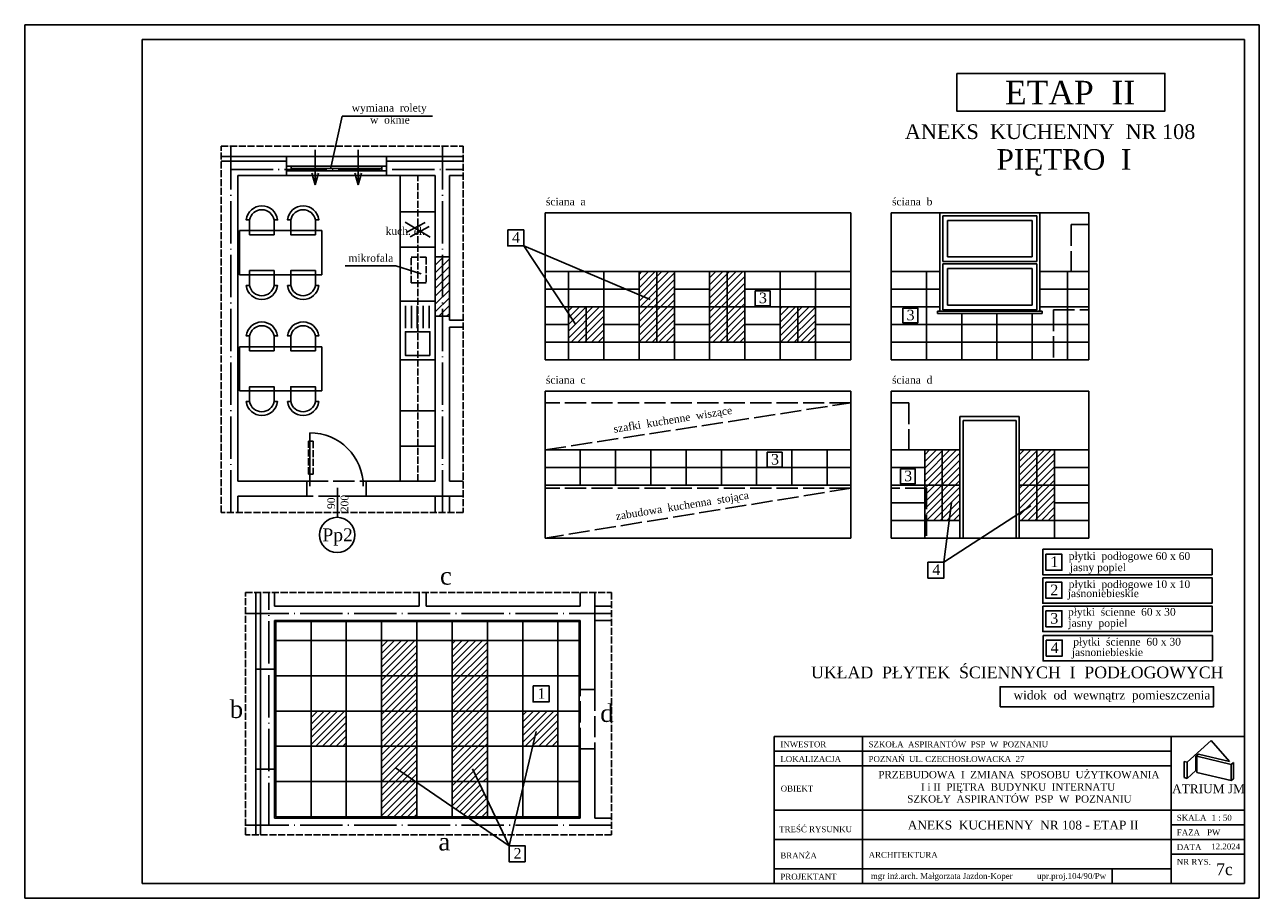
# Model space of a CAD drawing. Extents: x -4334 to 79223, y -1882 to 29514.
# Tile 21 of 60: x 44206 to 46306, y 9462 to 10947. Entities that reach past the tile are written whole.
import ezdxf

# ---------------------------------------------------------------- set-up
doc = ezdxf.new("R2010")
doc.units = 0
doc.header["$MEASUREMENT"] = 0
doc.linetypes.add('ACAD_ISO02W100', pattern=[15, 12, -3])
doc.linetypes.add('ACAD_ISO04W100', pattern=[30.5, 24, -3, 0.5, -3])
doc.layers.get('0').update_dxf_attribs({"color": 251, "linetype": 'CONTINUOUS'})
for name, color, linetype in [('CIENKIE', 251, 'CONTINUOUS'), ('NAPIS', 251, 'CONTINUOUS'), ('OSIE', 251, 'ACAD_ISO04W100'), ('PRZERYW', 251, 'ACAD_ISO02W100'), ('SCIANY', 251, 'CONTINUOUS'), ('urzadzenia', 251, 'CONTINUOUS'), ('URZĄDZENIA', 251, 'CONTINUOUS')]:
    doc.layers.add(name, color=color, linetype=linetype)
doc.styles.add('NEWROMAN', font='TIMES.TTF')
pattern_1 = [(45, (-3712.16, 1959.807), (-5.7452426, 5.7452426), [])]

# ---------------------------------------------------------------- blocks, each defined once
blk = doc.blocks.new('A$C5B1704E3')
at = {"layer": 'CIENKIE', "ltscale": 3}
h = blk.add_hatch(color=256, dxfattribs=at)
h.paths.add_polyline_path([(5.6, 20.3), (0, 20.3), (1, 16.6), (5.6, 16.6)])
h.paths.add_polyline_path([(11.3, 20.3), (5.6, 20.3), (5.6, 16.6), (10.2, 16.6)])
h.paths.add_polyline_path([(10.2, 16.6), (5.6, 16.6), (5.6, 12.1), (9, 12.1)])
h.paths.add_polyline_path([(5.6, 16.6), (1, 16.6), (2.3, 12.1), (5.6, 12.1)])
h.paths.add_polyline_path([(5.6, 12.1), (2.3, 12.1), (5.6, 0)])
h.paths.add_polyline_path([(9, 12.1), (5.6, 12.1), (5.6, 0)])
h.paths.add_polyline_path([(79.1, 20.3), (73.4, 20.3), (74.5, 16.6), (79.1, 16.6)])
h.paths.add_polyline_path([(84.7, 20.3), (79.1, 20.3), (79.1, 16.6), (83.7, 16.6)])
h.paths.add_polyline_path([(83.7, 16.6), (79.1, 16.6), (79.1, 9.1), (81.6, 9.1)])
h.paths.add_polyline_path([(79.1, 16.6), (74.5, 16.6), (76.5, 9.1), (79.1, 9.1)])
h.paths.add_polyline_path([(79.1, 9.1), (76.5, 9.1), (79.1, 0)])
h.paths.add_polyline_path([(81.6, 9.1), (79.1, 9.1), (79.1, 0)])
for p, q in [((5.6, 59.7), (5.6, 0)), ((79.1, 59.7), (79.1, 0)), ((5.6, 0), (0, 20.3)), ((5.6, 0), (11.3, 20.3)), ((79.1, 0), (73.4, 20.3)), ((79.1, 0), (84.7, 20.3))]:
    blk.add_line(p, q, dxfattribs=at)
blk = doc.blocks.new('R060')
for p, q in [((0.08, 0.506), (0.459, 0.506)), ((0.08, 0.406), (0.459, 0.406)), ((0.08, 0.306), (0.459, 0.306)), ((0.08, 0.206), (0.459, 0.206)), ((0.08, 0.106), (0.459, 0.106))]:
    blk.add_line(p, q)
for points in [[(0, 0), (1, 0), (1, 0.6), (0, 0.6)], [(0.924, 0.093), (0.924, 0.507), (0.522, 0.507), (0.522, 0.093)]]:
    blk.add_lwpolyline(points, close=True)
blk = doc.blocks.new('A$C258907B0')
at = {"layer": 'URZĄDZENIA', "ltscale": 3, "xscale": -100, "yscale": 100, "zscale": 100, "rotation": 270}
blk.add_blockref('R060', (0, 0), dxfattribs=at)
blk = doc.blocks.new('R067')
for p, q in [((0.15, 0.71), (0.85, 0.29)), ((0.175, 0.415), (0.717, 0.704)), ((0.825, 0.585), (0.283, 0.296))]:
    blk.add_line(p, q)
blk.add_lwpolyline([(0, 0), (1, 0), (1, 1), (0, 1)], close=True)
blk = doc.blocks.new('A$C6B102339')
at = {"layer": 'urzadzenia', "ltscale": 3, "xscale": 60, "yscale": 60, "zscale": 60}
blk.add_blockref('R067', (0, 0), dxfattribs=at)

msp = doc.modelspace()

# ---------------------------------------------------------------- hatches: boundary and pattern name
at = {"layer": 'urzadzenia', "ltscale": 3}
h = msp.add_hatch(dxfattribs=at)
h.set_pattern_fill('ANSI31', color=256, scale=75, style=0)
h.set_pattern_definition([(45, (27169.799, 4709.122), (-6.629126, 6.629126), [])])
h.paths.add_polyline_path([(44928.81, 10552.17), (44916.81, 10552.17), (44916.81, 10451.17), (44928.81, 10451.17)])
h.paths.add_polyline_path([(44916.81, 10552.17), (44904.81, 10552.17), (44904.81, 10451.17), (44916.81, 10451.17)])
h = msp.add_hatch(dxfattribs=at)
h.set_pattern_fill('ANSI31', color=256, scale=65, style=0)
h.set_pattern_definition(pattern_1)
h.paths.add_polyline_path([(45371.41, 10527.21), (45371.41, 10467.21), (45401.41, 10467.21), (45401.41, 10527.21)])
h.paths.add_polyline_path([(45401.41, 10527.21), (45401.41, 10467.21), (45431.41, 10467.21), (45431.41, 10527.21)])
h.paths.add_polyline_path([(45401.41, 10467.21), (45401.41, 10407.21), (45431.41, 10407.21), (45431.41, 10467.21)])
h.paths.add_polyline_path([(45371.41, 10467.21), (45371.41, 10407.21), (45401.41, 10407.21), (45401.41, 10467.21)])
h.paths.add_polyline_path([(45281.41, 10467.21), (45281.41, 10407.21), (45311.41, 10407.21), (45311.41, 10467.21)])
h.paths.add_polyline_path([(45251.41, 10467.21), (45251.41, 10407.21), (45281.41, 10407.21), (45281.41, 10467.21)])
h.paths.add_polyline_path([(45251.41, 10527.21), (45251.41, 10467.21), (45281.41, 10467.21), (45281.41, 10527.21)])
h.paths.add_polyline_path([(45281.41, 10527.21), (45281.41, 10467.21), (45311.41, 10467.21), (45311.41, 10527.21)])
h = msp.add_hatch(dxfattribs=at)
h.set_pattern_fill('ANSI31', color=256, scale=65, style=0)
h.set_pattern_definition(pattern_1)
h.paths.add_polyline_path([(45491.41, 10467.21), (45491.41, 10407.21), (45521.41, 10407.21), (45521.41, 10467.21)])
h.paths.add_polyline_path([(45521.41, 10467.21), (45521.41, 10407.21), (45551.41, 10407.21), (45551.41, 10467.21)])
h.paths.add_polyline_path([(45161.41, 10467.21), (45161.41, 10407.21), (45191.41, 10407.21), (45191.41, 10467.21)])
h.paths.add_polyline_path([(45131.41, 10467.21), (45131.41, 10407.21), (45161.41, 10407.21), (45161.41, 10467.21)])
h = msp.add_hatch(dxfattribs=at)
h.set_pattern_fill('ANSI31', color=256, scale=65, style=0)
h.set_pattern_definition(pattern_1)
h.paths.add_polyline_path([(45767.19, 10224.12), (45767.19, 10164.12), (45797.19, 10164.12), (45797.19, 10224.12)])
h.paths.add_polyline_path([(45797.19, 10104.12), (45797.19, 10164.12), (45767.19, 10164.12), (45767.19, 10104.12)])
h.paths.add_polyline_path([(45740.19, 10104.12), (45767.19, 10104.12), (45767.19, 10164.12), (45737.19, 10164.12), (45737.19, 10159.12), (45740.19, 10159.12)])
h.paths.add_polyline_path([(45737.19, 10224.12), (45737.19, 10164.12), (45767.19, 10164.12), (45767.19, 10224.12)])
h.paths.add_polyline_path([(45898.19, 10164.12), (45928.19, 10164.12), (45928.19, 10224.12), (45898.19, 10224.12)])
h.paths.add_polyline_path([(45958.19, 10164.12), (45958.19, 10224.12), (45928.19, 10224.12), (45928.19, 10164.12)])
h.paths.add_polyline_path([(45928.19, 10164.12), (45928.19, 10104.12), (45958.19, 10104.12), (45958.19, 10164.12)])
h.paths.add_polyline_path([(45898.19, 10104.12), (45928.19, 10104.12), (45928.19, 10164.12), (45898.19, 10164.12)])
h = msp.add_hatch(dxfattribs=at)
h.set_pattern_fill('ANSI31', color=256, scale=65, style=0)
h.set_pattern_definition(pattern_1)
h.paths.add_polyline_path([(44873.42, 9659.05), (44871.65, 9660.27), (44813.42, 9660.27), (44813.42, 9600.27), (44873.42, 9600.27)])
h.paths.add_polyline_path([(44873.42, 9720.27), (44813.42, 9720.27), (44813.42, 9660.27), (44873.42, 9660.27)])
h.paths.add_polyline_path([(44873.42, 9720.27), (44873.42, 9780.27), (44813.42, 9780.27), (44813.42, 9720.27)])
h.paths.add_polyline_path([(44813.42, 9780.27), (44873.42, 9780.27), (44873.42, 9840.27), (44813.42, 9840.27)])
h.paths.add_polyline_path([(44873.42, 9840.27), (44873.42, 9900.27), (44813.42, 9900.27), (44813.42, 9840.27)])
h.paths.add_polyline_path([(44993.42, 9840.27), (44993.42, 9900.27), (44933.42, 9900.27), (44933.42, 9840.27)])
h.paths.add_polyline_path([(44933.42, 9840.27), (44933.42, 9780.27), (44993.42, 9780.27), (44993.42, 9840.27)])
h.paths.add_polyline_path([(44933.42, 9780.27), (44933.42, 9720.27), (44993.42, 9720.27), (44993.42, 9780.27)])
h.paths.add_polyline_path([(44933.42, 9660.27), (44993.42, 9660.27), (44993.42, 9720.27), (44933.42, 9720.27)])
h.paths.add_polyline_path([(44933.42, 9660.27), (44933.42, 9617.83), (44958.97, 9600.27), (44993.42, 9600.27), (44993.42, 9628.81), (44978.43, 9660.27)])
h.paths.add_polyline_path([(45053.42, 9720.27), (45113.42, 9720.27), (45113.42, 9780.27), (45053.42, 9780.27)])
h.paths.add_polyline_path([(44753.42, 9780.27), (44693.42, 9780.27), (44693.42, 9720.27), (44753.42, 9720.27)])

# ---------------------------------------------------------------- linework, layer by layer
at = {"layer": 'CIENKIE', "ltscale": 3}
for p, q in [((46306.38, 10946.9), (44206.38, 10946.9)), ((44206.38, 10946.9), (44206.38, 9461.9)), ((46306.38, 10946.9), (46306.38, 9461.9)), ((46281.38, 10921.9), (44406.38, 10921.9)), ((44406.38, 10921.9), (44406.38, 9486.9)), ((46281.38, 10921.9), (46281.38, 9486.9)), ((44746.44, 10791.3), (44726.41, 10701.23)), ((44899.97, 10791.3), (44746.44, 10791.3)), ((44540.53, 10714.7), (44651.81, 10714.7)), ((44651.81, 10722.7), (44821.81, 10722.7)), ((44821.81, 10714.7), (44952.4, 10714.7)), ((44651.81, 10706.57), (44821.81, 10706.57)), ((44651.81, 10698.57), (44821.81, 10698.57)), ((44821.81, 10690.7), (44651.81, 10690.7)), ((44659.81, 10706.57), (44659.81, 10698.57)), ((44659.81, 10702.57), (44813.81, 10702.57)), ((44813.81, 10706.57), (44813.81, 10698.57)), ((45763.19, 10627.21), (45763.19, 10460.21)), ((45933.19, 10627.21), (45933.19, 10460.21)), ((45055.13, 10570.98), (45270.44, 10480.04)), ((45143.49, 10437.74), (45055.13, 10570.98)), ((44751.73, 10536.91), (44837.91, 10536.91)), ((44837.91, 10536.91), (44880.61, 10523.47)), ((45759.19, 10460.21), (45759.19, 10456.21)), ((45759.19, 10460.21), (45937.19, 10460.21)), ((45937.19, 10460.21), (45937.19, 10456.21)), ((45759.19, 10456.21), (45937.19, 10456.21)), ((45797.19, 10281.12), (45898.19, 10281.12)), ((45797.19, 10281.12), (45797.19, 10074.12)), ((45802.69, 10274.12), (45802.69, 10074.12)), ((45802.69, 10274.12), (45892.69, 10274.12)), ((45892.69, 10274.12), (45892.69, 10074.12)), ((45898.19, 10281.12), (45898.19, 10074.12)), ((44691.31, 10162.3), (44691.31, 10253.3)), ((44738.3, 10108.55), (44738.3, 10159.81)), ((45769.92, 10033.47), (45782.8, 10134.8)), ((45769.92, 10033.47), (45917.75, 10129.08)), ((44607.42, 9570), (44607.42, 9981.86)), ((44631.42, 9934.27), (44631.42, 9598.27)), ((45151.42, 9816.77), (45151.42, 9934.27)), ((44599.42, 9681.27), (44599.42, 9851.27)), ((45030.41, 9551.19), (45076.31, 9745.38)), ((45151.42, 9598.27), (45151.42, 9715.77)), ((45030.41, 9551.19), (44837.32, 9683.86)), ((45030.41, 9551.19), (44968, 9682.17)), ((46183.67, 9693.3), (46183.67, 9665.8)), ((46258.67, 9689.4), (46258.67, 9661.9)), ((46258.67, 9661.9), (46262.39, 9665.24)), ((45151.42, 9598.27), (44631.42, 9598.27)), ((46281.38, 9486.9), (44406.38, 9486.9)), ((46306.38, 9461.9), (44206.38, 9461.9))]:
    msp.add_line(p, q, dxfattribs=at)
at = {"layer": 'CIENKIE'}
for p, q in [((45151.42, 9934.27), (44631.42, 9934.27)), ((45481.38, 9736.9), (45481.38, 9486.9)), ((45481.38, 9736.9), (46281.38, 9736.9)), ((45631.38, 9736.9), (45631.38, 9486.9)), ((46156.38, 9736.9), (46156.38, 9486.9)), ((46183.67, 9693.3), (46224.55, 9730.11)), ((46224.55, 9730.11), (46255.8, 9694.33)), ((45481.38, 9711.9), (46156.38, 9711.9)), ((46198.54, 9703.32), (46202.7, 9707.07)), ((46198.54, 9679.19), (46198.54, 9703.32)), ((46258.67, 9689.4), (46200.33, 9703.4)), ((46200.33, 9675.9), (46200.33, 9703.4)), ((46255.8, 9694.33), (46202.7, 9707.07)), ((45481.38, 9686.9), (46156.38, 9686.9)), ((46183.67, 9693.3), (46178.81, 9694.47)), ((46178.81, 9666.97), (46178.81, 9694.47)), ((46258.67, 9689.4), (46262.39, 9692.74)), ((46262.39, 9665.24), (46262.39, 9692.74)), ((46183.67, 9665.8), (46178.81, 9666.97)), ((46183.67, 9665.8), (46198.54, 9679.19)), ((46258.67, 9661.9), (46200.33, 9675.9)), ((45481.38, 9611.9), (46281.38, 9611.9)), ((46156.38, 9586.9), (46281.38, 9586.9)), ((45481.38, 9561.9), (46281.38, 9561.9)), ((46156.38, 9536.9), (46281.38, 9536.9)), ((45481.38, 9511.9), (46156.38, 9511.9)), ((46056.38, 9511.9), (46056.38, 9486.9))]:
    msp.add_line(p, q, dxfattribs=at)
msp.add_lwpolyline([(45791.79, 10863.96), (46145.96, 10863.96), (46145.96, 10800.06), (45791.79, 10800.06)], close=True, dxfattribs=at)
at = {"layer": 'CIENKIE', "ltscale": 3}
msp.add_circle((44737.87, 10079.5), 30, dxfattribs=at)
msp.add_arc((44691.31, 10162.3), 91, 0, 90, dxfattribs=at)
at = {"layer": 'OSIE', "ltscale": 3}
for p, q in [((44556.81, 10117.5), (44556.81, 10743.23)), ((44916.81, 10117.5), (44916.81, 10743.23)), ((44556.81, 10700.7), (44952.4, 10700.7)), ((44621.42, 9586.27), (44621.42, 9981.86)), ((45204.63, 9946.27), (44578.89, 9946.27)), ((45204.63, 9586.27), (44578.89, 9586.27))]:
    msp.add_line(p, q, dxfattribs=at)
at = {"layer": 'PRZERYW'}
msp.add_line((44874.81, 10170.7), (44874.81, 10690.7), dxfattribs=at)
at = {"layer": 'PRZERYW', "ltscale": 3}
for p, q in [((46016.19, 10607.21), (45986.19, 10607.21)), ((45986.19, 10607.21), (45986.19, 10527.21)), ((44904.81, 10552.17), (44928.81, 10552.17)), ((45956.19, 10462.21), (45956.19, 10377.21)), ((45956.19, 10462.21), (46016.19, 10462.21)), ((44904.81, 10451.17), (44928.81, 10451.17)), ((45091.41, 10224.12), (45611.41, 10304.12)), ((45611.41, 10304.12), (45091.41, 10304.12)), ((45680.19, 10304.12), (45710.19, 10304.12)), ((45710.19, 10304.12), (45710.19, 10224.12)), ((44686.31, 10170.7), (44787.31, 10170.7)), ((44787.31, 10145.7), (44686.31, 10145.7)), ((44904.81, 10145.7), (44904.81, 10117.5)), ((44928.81, 10145.7), (44928.81, 10117.5)), ((45611.41, 10159.12), (45091.41, 10074.12)), ((45611.41, 10159.12), (45091.41, 10159.12)), ((45740.19, 10159.12), (45680.19, 10159.12)), ((45740.19, 10159.12), (45740.19, 10074.12)), ((45176.42, 9958.27), (45204.63, 9958.27)), ((45176.42, 9934.27), (45204.63, 9934.27)), ((44599.42, 9851.27), (44631.42, 9851.27)), ((45151.42, 9715.77), (45151.42, 9816.77)), ((45176.42, 9816.77), (45176.42, 9715.77)), ((44599.42, 9681.27), (44631.42, 9681.27))]:
    msp.add_line(p, q, dxfattribs=at)
at = {"layer": 'PRZERYW'}
for points in [[(44540.53, 10740.42), (44952.4, 10740.42), (44952.4, 10117.5), (44540.53, 10117.5)], [(44863.7, 10551.52), (44889, 10551.52), (44889, 10508.05), (44863.7, 10508.05)], [(44689.3, 10238.81), (44697.03, 10238.81), (44697.03, 10182.81), (44689.3, 10182.81)], [(44581.71, 9570), (44581.71, 9981.86), (45204.63, 9981.86), (45204.63, 9570)]]:
    msp.add_lwpolyline(points, close=True, dxfattribs=at)
at = {"layer": 'SCIANY', "ltscale": 3}
for p, q in [((44540.53, 10722.7), (44651.81, 10722.7)), ((44651.81, 10722.7), (44651.81, 10690.7)), ((44821.81, 10722.7), (44821.81, 10690.7)), ((44821.81, 10722.7), (44952.4, 10722.7)), ((44568.81, 10170.7), (44568.81, 10690.7)), ((44568.81, 10690.7), (44651.81, 10690.7)), ((44821.81, 10690.7), (44904.81, 10690.7)), ((44928.81, 10690.7), (44952.4, 10690.7)), ((45091.41, 10627.21), (45611.41, 10627.21)), ((45091.41, 10627.21), (45091.41, 10377.21)), ((45611.41, 10627.21), (45611.41, 10377.21)), ((45680.19, 10627.21), (45680.19, 10377.21)), ((45680.19, 10627.21), (46016.19, 10627.21)), ((46016.19, 10627.21), (46016.19, 10377.21)), ((44904.81, 10552.17), (44904.81, 10451.17)), ((44928.81, 10552.17), (44928.81, 10451.17)), ((44928.81, 10444.7), (44952.4, 10444.7)), ((44928.81, 10432.7), (44952.4, 10432.7)), ((45091.41, 10377.21), (45611.41, 10377.21)), ((45680.19, 10377.21), (46016.19, 10377.21)), ((45091.41, 10324.12), (45091.41, 10074.12)), ((45091.41, 10324.12), (45611.41, 10324.12)), ((45611.41, 10324.12), (45611.41, 10074.12)), ((45680.19, 10324.12), (45680.19, 10074.12)), ((45680.19, 10324.12), (46016.19, 10324.12)), ((46016.19, 10324.12), (46016.19, 10074.12)), ((44568.81, 10170.7), (44686.31, 10170.7)), ((44686.31, 10170.7), (44686.31, 10145.7)), ((44787.31, 10170.7), (44787.31, 10145.7)), ((44787.31, 10170.7), (44904.81, 10170.7)), ((44928.81, 10170.7), (44952.4, 10170.7)), ((44568.81, 10145.7), (44686.31, 10145.7)), ((44568.81, 10117.5), (44568.81, 10145.7)), ((44787.31, 10145.7), (44952.4, 10145.7)), ((45091.41, 10074.12), (45611.41, 10074.12)), ((45680.19, 10074.12), (46016.19, 10074.12)), ((44599.42, 9851.27), (44599.42, 9981.86)), ((44631.42, 9958.27), (44631.42, 9981.86)), ((44877.42, 9958.27), (44877.42, 9981.86)), ((44889.42, 9958.27), (44889.42, 9981.86)), ((45151.42, 9958.27), (45151.42, 9981.86)), ((45176.42, 9816.77), (45176.42, 9981.86)), ((44769.96, 9958.27), (44870.96, 9958.27)), ((44633.42, 9600.27), (44633.42, 9932.27)), ((45149.42, 9816.77), (45149.42, 9932.27)), ((45151.42, 9816.77), (45176.42, 9816.77)), ((45149.42, 9600.27), (45149.42, 9715.77)), ((45151.42, 9715.77), (45176.42, 9715.77)), ((45176.42, 9598.27), (45176.42, 9715.77)), ((44599.42, 9570), (44599.42, 9681.27)), ((44631.42, 9681.27), (44599.42, 9681.27)), ((45149.42, 9600.27), (44633.42, 9600.27)), ((45204.63, 9598.27), (45176.42, 9598.27))]:
    msp.add_line(p, q, dxfattribs=at)
at = {"layer": 'SCIANY'}
for p, q in [((44904.81, 10552.17), (44904.81, 10690.7)), ((44928.81, 10552.17), (44928.81, 10690.7)), ((44904.81, 10170.7), (44904.81, 10451.17)), ((44928.81, 10444.7), (44928.81, 10451.17)), ((44928.81, 10170.7), (44928.81, 10432.7)), ((44769.96, 9958.27), (44631.42, 9958.27)), ((44877.42, 9958.27), (44870.96, 9958.27)), ((45151.42, 9958.27), (44889.42, 9958.27)), ((45149.42, 9932.27), (44633.42, 9932.27))]:
    msp.add_line(p, q, dxfattribs=at)
at = {"layer": 'urzadzenia'}
msp.add_line((44844.81, 10170.7), (44844.81, 10690.7), dxfattribs=at)
at = {"layer": 'urzadzenia', "ltscale": 3}
for p, q in [((45768.19, 10622.21), (45768.19, 10544.21)), ((45928.19, 10622.21), (45768.19, 10622.21)), ((45776.19, 10614.21), (45776.19, 10552.21)), ((45920.19, 10614.21), (45776.19, 10614.21)), ((45920.19, 10614.21), (45920.19, 10552.21)), ((45928.19, 10622.21), (45928.19, 10544.21)), ((44711.81, 10596.82), (44571.81, 10596.82)), ((44571.81, 10596.82), (44571.81, 10521.82)), ((44711.81, 10596.82), (44711.81, 10521.82)), ((45768.19, 10544.21), (45928.19, 10544.21)), ((45776.19, 10552.21), (45920.19, 10552.21)), ((44711.81, 10521.82), (44571.81, 10521.82)), ((45131.41, 10527.21), (45131.41, 10377.21)), ((45191.41, 10527.21), (45191.41, 10377.21)), ((45251.41, 10527.21), (45251.41, 10377.21)), ((45281.41, 10527.21), (45281.41, 10407.21)), ((45311.41, 10527.21), (45311.41, 10377.21)), ((45371.41, 10527.21), (45371.41, 10377.21)), ((45401.41, 10527.21), (45401.41, 10407.21)), ((45431.41, 10527.21), (45431.41, 10377.21)), ((45491.41, 10527.21), (45491.41, 10377.21)), ((45551.41, 10527.21), (45551.41, 10377.21)), ((45740.19, 10527.21), (45740.19, 10377.21)), ((45768.19, 10540.21), (45928.19, 10540.21)), ((45768.19, 10540.21), (45768.19, 10462.21)), ((45776.19, 10532.21), (45920.19, 10532.21)), ((45776.19, 10532.21), (45776.19, 10470.21)), ((45920.19, 10532.21), (45920.19, 10470.21)), ((45928.19, 10540.21), (45928.19, 10462.21)), ((45980.19, 10527.21), (45980.19, 10377.21)), ((45161.41, 10467.21), (45161.41, 10407.21)), ((45521.41, 10467.21), (45521.41, 10407.21)), ((45928.19, 10462.21), (45768.19, 10462.21)), ((45920.19, 10470.21), (45776.19, 10470.21)), ((45800.19, 10456.21), (45800.19, 10377.21)), ((45860.19, 10456.21), (45860.19, 10377.21)), ((45920.19, 10456.21), (45920.19, 10377.21)), ((44571.81, 10399.54), (44571.81, 10324.54)), ((44711.81, 10399.54), (44571.81, 10399.54)), ((44711.81, 10399.54), (44711.81, 10324.54)), ((44711.81, 10324.54), (44571.81, 10324.54)), ((44844.81, 10290.7), (44904.81, 10290.7)), ((44844.81, 10230.7), (44904.81, 10230.7)), ((45151.41, 10224.12), (45151.41, 10164.12)), ((45211.41, 10224.12), (45211.41, 10164.12)), ((45271.41, 10224.12), (45271.41, 10164.12)), ((45331.41, 10224.12), (45331.41, 10164.12)), ((45391.41, 10224.12), (45391.41, 10164.12)), ((45451.41, 10224.12), (45451.41, 10164.12)), ((45511.41, 10224.12), (45511.41, 10164.12)), ((45571.41, 10224.12), (45571.41, 10164.12)), ((45737.19, 10224.12), (45737.19, 10074.12)), ((45767.19, 10224.12), (45767.19, 10104.12)), ((45928.19, 10224.12), (45928.19, 10104.12)), ((45958.19, 10224.12), (45958.19, 10074.12)), ((44693.42, 9600.27), (44693.42, 9932.27)), ((44753.42, 9600.27), (44753.42, 9932.27)), ((44813.42, 9600.27), (44813.42, 9932.27)), ((44873.42, 9600.27), (44873.42, 9932.27)), ((44933.42, 9600.27), (44933.42, 9932.27)), ((44993.42, 9600.27), (44993.42, 9932.27)), ((45053.42, 9600.27), (45053.42, 9932.27)), ((45113.42, 9600.27), (45113.42, 9932.27)), ((45149.42, 9900.27), (44633.42, 9900.27)), ((45149.42, 9840.27), (44633.42, 9840.27)), ((45149.42, 9816.77), (45149.42, 9715.77)), ((45149.42, 9780.27), (44633.42, 9780.27)), ((45149.42, 9720.27), (44633.42, 9720.27)), ((45149.42, 9660.27), (44633.42, 9660.27))]:
    msp.add_line(p, q, dxfattribs=at)
at = {"layer": 'urzadzenia'}
for points in [[(45027.91, 10598.19), (45055.13, 10598.19), (45055.13, 10570.98), (45027.91, 10570.98)], [(45448.91, 10494.46), (45474.14, 10494.46), (45474.14, 10469.25), (45448.91, 10469.25)], [(45700.1, 10465.27), (45725.33, 10465.27), (45725.33, 10440.06), (45700.1, 10440.06)], [(45469.5, 10220.1), (45494.73, 10220.1), (45494.73, 10194.89), (45469.5, 10194.89)], [(45695.9, 10191.81), (45721.13, 10191.81), (45721.13, 10166.6), (45695.9, 10166.6)], [(45938.05, 10055.28), (46226.14, 10055.28), (46226.14, 10011.94), (45938.05, 10011.94)], [(45943.49, 10046.82), (45970.72, 10046.82), (45970.72, 10019.61), (45943.49, 10019.61)], [(45742.69, 10033.47), (45769.92, 10033.47), (45769.92, 10006.26), (45742.69, 10006.26)], [(45938.05, 10006.91), (46226.14, 10006.91), (46226.14, 9963.57), (45938.05, 9963.57)], [(45943.49, 9999.05), (45970.72, 9999.05), (45970.72, 9971.84), (45943.49, 9971.84)], [(45938.05, 9958.54), (46226.14, 9958.54), (46226.14, 9915.2), (45938.05, 9915.2)], [(45943.49, 9950.68), (45970.72, 9950.68), (45970.72, 9923.47), (45943.49, 9923.47)], [(45938.53, 9908.72), (46226.63, 9908.72), (46226.63, 9865.38), (45938.53, 9865.38)], [(45943.98, 9900.86), (45971.2, 9900.86), (45971.2, 9873.65), (45943.98, 9873.65)], [(45071.14, 9822.89), (45098.37, 9822.89), (45098.37, 9795.68), (45071.14, 9795.68)], [(45865.59, 9787.56), (46228.51, 9787.56), (46228.51, 9821.61), (45865.59, 9821.61)], [(45030.41, 9551.19), (45057.63, 9551.19), (45057.63, 9523.98), (45030.41, 9523.98)]]:
    msp.add_lwpolyline(points, close=True, dxfattribs=at)
at = {"layer": 'URZĄDZENIA', "ltscale": 3}
for p, q in [((45611.41, 10527.21), (45091.41, 10527.21)), ((45763.19, 10527.21), (45680.19, 10527.21)), ((46016.19, 10527.21), (45933.19, 10527.21)), ((45251.41, 10497.21), (45091.41, 10497.21)), ((45371.41, 10497.21), (45311.41, 10497.21)), ((45611.41, 10497.21), (45431.41, 10497.21)), ((45763.19, 10497.21), (45680.19, 10497.21)), ((46016.19, 10497.21), (45933.19, 10497.21)), ((45611.41, 10467.21), (45091.41, 10467.21)), ((45763.19, 10467.21), (45680.19, 10467.21)), ((46016.19, 10467.21), (45933.19, 10467.21)), ((45131.41, 10437.21), (45091.41, 10437.21)), ((45251.41, 10437.21), (45191.41, 10437.21)), ((45371.41, 10437.21), (45311.41, 10437.21)), ((45491.41, 10437.21), (45431.41, 10437.21)), ((45611.41, 10437.21), (45551.41, 10437.21)), ((46016.19, 10437.21), (45680.19, 10437.21)), ((45611.41, 10407.21), (45091.41, 10407.21)), ((46016.19, 10407.21), (45680.19, 10407.21)), ((45611.41, 10224.12), (45091.41, 10224.12)), ((45797.19, 10224.12), (45680.19, 10224.12)), ((46016.19, 10224.12), (45898.19, 10224.12)), ((45611.41, 10194.12), (45091.41, 10194.12)), ((45737.19, 10194.12), (45680.19, 10194.12)), ((46016.19, 10194.12), (45958.19, 10194.12)), ((45611.41, 10164.12), (45091.41, 10164.12)), ((45797.19, 10164.12), (45680.19, 10164.12)), ((46016.19, 10164.12), (45898.19, 10164.12)), ((45737.19, 10134.12), (45680.19, 10134.12)), ((46016.19, 10134.12), (45958.19, 10134.12)), ((45797.19, 10104.12), (45680.19, 10104.12)), ((46016.19, 10104.12), (45898.19, 10104.12))]:
    msp.add_line(p, q, dxfattribs=at)
at = {"layer": 'URZĄDZENIA'}
for points in [[(44588.73, 10615.13), (44583.33, 10615.13, -0.8950139), (44636.4, 10615.13), (44630.69, 10615.13, 0.8255392), (44588.8, 10615.09), (44588.8, 10589.84), (44630.69, 10589.84), (44630.69, 10615.13)], [(44658.83, 10615.13), (44653.43, 10615.13, -0.8950139), (44706.5, 10615.13), (44700.79, 10615.13, 0.8255392), (44658.9, 10615.09), (44658.9, 10589.84), (44700.79, 10589.84), (44700.79, 10615.13)], [(44588.73, 10503.52), (44583.33, 10503.52, 0.8950139), (44636.4, 10503.52), (44630.69, 10503.52, -0.8255392), (44588.8, 10503.55), (44588.8, 10528.8), (44630.69, 10528.8), (44630.69, 10503.52)], [(44658.83, 10503.52), (44653.43, 10503.52, 0.8950139), (44706.5, 10503.52), (44700.79, 10503.52, -0.8255392), (44658.9, 10503.55), (44658.9, 10528.8), (44700.79, 10528.8), (44700.79, 10503.52)], [(44588.73, 10417.85), (44583.33, 10417.85, -0.8950139), (44636.4, 10417.85), (44630.69, 10417.85, 0.8255392), (44588.8, 10417.81), (44588.8, 10392.57), (44630.69, 10392.57), (44630.69, 10417.85)], [(44658.83, 10417.85), (44653.43, 10417.85, -0.8950139), (44706.5, 10417.85), (44700.79, 10417.85, 0.8255392), (44658.9, 10417.81), (44658.9, 10392.57), (44700.79, 10392.57), (44700.79, 10417.85)], [(44588.73, 10306.24), (44583.33, 10306.24, 0.8950139), (44636.4, 10306.24), (44630.69, 10306.24, -0.8255392), (44588.8, 10306.28), (44588.8, 10331.52), (44630.69, 10331.52), (44630.69, 10306.24)], [(44658.83, 10306.24), (44653.43, 10306.24, 0.8950139), (44706.5, 10306.24), (44700.79, 10306.24, -0.8255392), (44658.9, 10306.28), (44658.9, 10331.52), (44700.79, 10331.52), (44700.79, 10306.24)]]:
    msp.add_lwpolyline(points, format="xyb", dxfattribs=at)

# ---------------------------------------------------------------- block references
at = {"layer": 'CIENKIE', "ltscale": 3}
msp.add_blockref('A$C5B1704E3', (44694.76, 10674.48), dxfattribs=at)
at = {"layer": 'urzadzenia', "ltscale": 3}
msp.add_blockref('A$C6B102339', (44844.81, 10568.55), dxfattribs=at)
at = {"layer": 'urzadzenia', "ltscale": 3, "rotation": 180}
msp.add_blockref('A$C258907B0', (44904.81, 10477.06), dxfattribs=at)

# ---------------------------------------------------------------- texts
at = {"layer": 'CIENKIE', "style": 'NEWROMAN'}
for s, height, p in [('INWESTOR', 10, (45491.73, 9718.67)), ('SZKOŁA  ASPIRANTÓW  PSP  W  POZNANIU', 10, (45641.73, 9718.67)), ('LOKALIZACJA', 10, (45491.73, 9693.67)), ('POZNAŃ  UL. CZECHOSŁOWACKA  27', 10, (45641.73, 9693.67)), ('PRZEBUDOWA  I  ZMIANA  SPOSOBU  UŻYTKOWANIA', 12.5, (45658.29, 9665.81)), ('OBIEKT', 10, (45492.35, 9643.41)), ('SZKOŁY  ASPIRANTÓW  PSP  W  POZNANIU', 12.5, (45707.41, 9624.57)), ('I i II  PIĘTRA  BUDYNKU  INTERNATU', 12.5, (45730.92, 9644.87)), ('ATRIUM JM', 15, (46157.95, 9640.51)), ('SKALA', 10, (46166.06, 9593.85)), ('1 : 50', 10, (46225.13, 9593.85)), ('TREŚĆ RYSUNKU', 10, (45489.75, 9574.25)), ('ANEKS  KUCHENNY  NR 108 - ETAP II', 15, (45708.36, 9578.85)), ('FAZA', 10, (46166.06, 9568.85)), ('PW', 10, (46217.5, 9569.07)), ('12.2024', 10, (46224.66, 9544.91)), ('BRANŻA', 10, (45491.73, 9529.58)), ('ARCHITEKTURA', 10, (45641.93, 9530.74)), ('DATA', 10, (46166.06, 9543.85)), ('NR RYS.', 10, (46166.06, 9518.85)), ('7c', 20, (46232.93, 9501.14)), ('PROJEKTANT', 10, (45491.73, 9493.67)), (' mgr inż.arch. Małgorzata Jazdon-Koper           upr.proj.104/90/Pw', 10, (45641.93, 9494.83))]:
    msp.add_text(s, height=height, dxfattribs=at).set_placement(p)
at = {"layer": 'NAPIS', "ltscale": 3, "style": 'NEWROMAN'}
for s, height, p in [('ETAP  II', 40, (45873.71, 10811.52)), ('wymiana  rolety', 13, (44762.63, 10799.23)), ('w  oknie', 13, (44793.74, 10778.72)), ('ANEKS  KUCHENNY  NR 108', 25, (45703.49, 10752.61)), ('PIĘTRO  I', 35, (45859.52, 10700.4)), ('ściana  a', 13, (45092.87, 10639.77)), ('ściana  b', 13, (45681.65, 10639.77)), ('kuch. el.', 13, (44820.26, 10589.7)), ('4', 18, (45035.29, 10576.28)), ('mikrofala', 13, (44757.01, 10543.86)), ('3', 18, (45455.29, 10473.55)), ('3', 18, (45706.48, 10444.37)), ('ściana  c', 13, (45092.87, 10336.68)), ('ściana  d', 13, (45681.65, 10336.68)), ('3', 18, (45475.88, 10199.19)), ('3', 18, (45702.28, 10170.9)), ('Pp2', 22, (44712.79, 10068.75)), ('1', 18, (45950.87, 10024.91)), ('płytki  podłogowe 60 x 60', 13, (45982.17, 10037.23)), ('c', 30, (44912.8, 9994.99)), ('4', 18, (45750.07, 10011.56)), ('jasny popiel', 13, (45984.09, 10017.99)), ('płytki  podłogowe 10 x 10', 13, (45982.17, 9989.46)), ('2', 18, (45950.87, 9977.14)), ('jasnoniebieskie', 13, (45980.46, 9973.85)), ('płytki  ścienne  60 x 30', 13, (45980.96, 9942.31)), ('3', 18, (45950.87, 9928.77)), ('jasny  popiel', 13, (45981.56, 9923.39)), ('4', 18, (45951.36, 9878.96)), ('płytki  ścienne  60 x 30', 13, (45989.94, 9891.57)), ('jasnoniebieskie', 13, (45987.47, 9873.67)), ('UKŁAD  PŁYTEK  ŚCIENNYCH  I  PODŁOGOWYCH', 20, (45543.96, 9835.87)), ('1', 18, (45078.52, 9800.98)), ('widok  od  wewnątrz  pomieszczenia', 15, (45888.34, 9799.85)), ('b', 30, (44555.26, 9768.41)), ('d', 30, (45185.35, 9761.67)), ('a', 30, (44910.11, 9543.19)), ('2', 18, (45037.79, 9529.28))]:
    msp.add_text(s, height=height, dxfattribs=at).set_placement(p)
for s, rotation, p in [('szafki  kuchenne  wiszące', 9.13326, (45209.12, 10253.19)), ('200', 90, (44756.93, 10118.22)), ('zabudowa  kuchenna  stojąca', 9.13326, (45212.77, 10104.82)), ('90', 90, (44734.22, 10123.62))]:
    msp.add_text(s, height=13, rotation=rotation, dxfattribs=at).set_placement(p)

doc.saveas('drawing.dxf')
